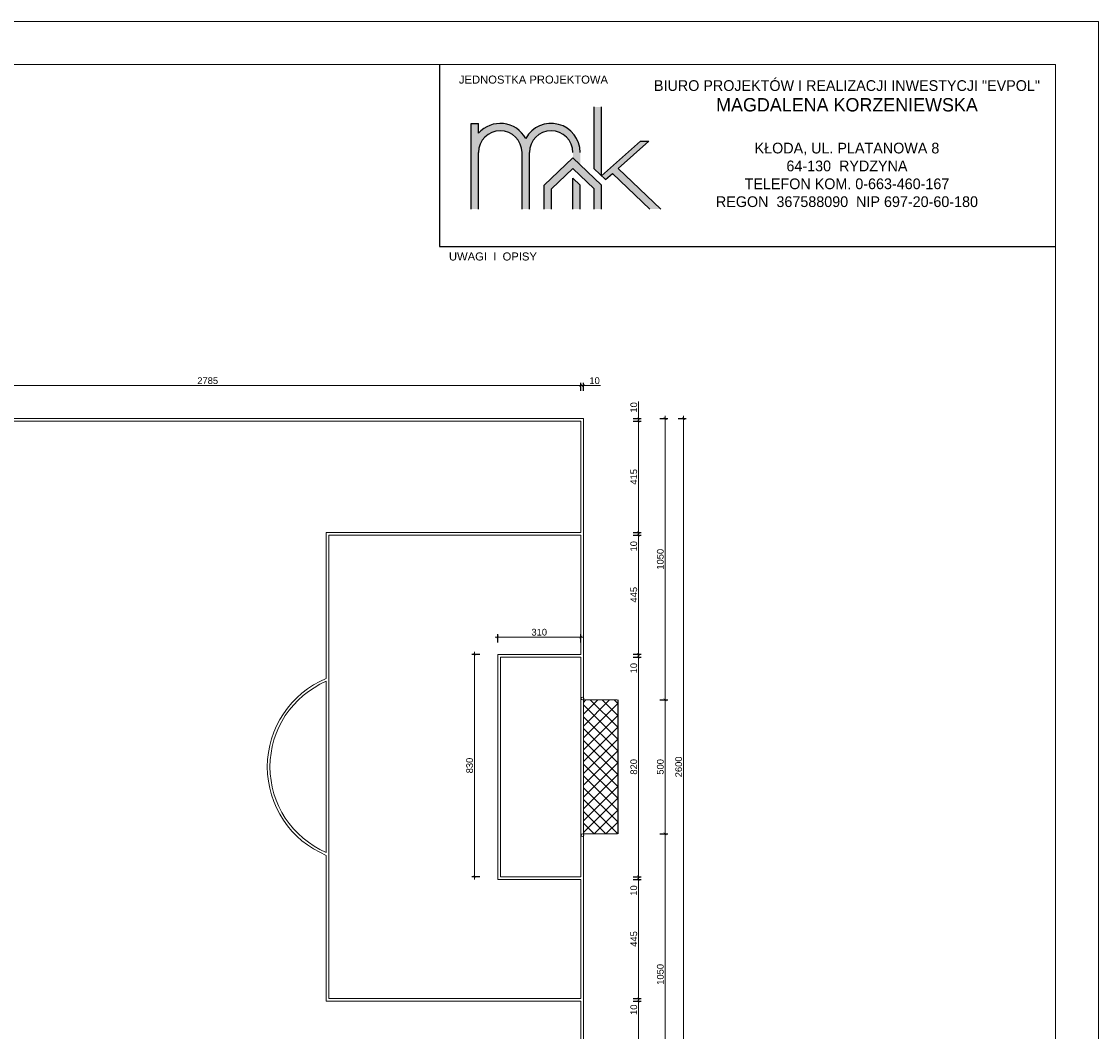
# Model space of a CAD drawing. Header units: millimetres. Extents: x 84430 to 404885, y 51857 to 208651.
# Tile 3 of 8: x 88810 to 92830, y 54027 to 57797. Entities that reach past the tile are written whole.
import ezdxf

# ---------------------------------------------------------------- set-up
doc = ezdxf.new("R2010")
doc.units = ezdxf.units.MM
doc.header["$LTSCALE"] = 100
for name, color, linetype in [('! OPISY', 4, 'Continuous'), ('1.Boisko do nogi', 96, 'Continuous'), ('6.Kosz', 152, 'Continuous'), ('Warstwa4', 4, 'Continuous'), ('Ściany', 1, 'Continuous')]:
    doc.layers.add(name, color=color, linetype=linetype)
doc.layers.add('Wentyl', color=4, linetype='Continuous', lineweight=18)
doc.styles.add('styl1', font='ARIAL.TTF', dxfattribs={"height": 25})
doc.styles.add('styl3', font='TIMES.TTF', dxfattribs={"height": 200})
doc.dimstyles.new('ISO-25$0', dxfattribs={"dimtxt": 10, "dimasz": 10, "dimexe": 5, "dimexo": 12, "dimgap": 2, "dimtad": 1, "dimdec": 0, "dimtxsty": 'Standard', "dimblk": 'ARCHTICK', "dimcen": 2.5, "dimdle": 5, "dimadec": 0, "dimazin": 0, "dimtfac": 1, "dimtdec": 0, "dimtmove": 0, "dimatfit": 3, "dimfxl": 1, "dimlwd": 0, "dimarcsym": 0})

# ---------------------------------------------------------------- blocks, each defined once
blk = doc.blocks.new('_ArchTick')
at = {"layer": 'Ściany', "color": 0, "const_width": 0.15}
blk.add_lwpolyline([(-0.5, -0.5), (0.5, 0.5)], dxfattribs=at)
blk = doc.blocks.new('*D438')
at = {"layer": '6.Kosz', "color": 1, "lineweight": -2}
for p, q in [((88112.4, 56418.1), (88112.4, 56448.1)), ((90897.4, 56418.1), (90897.4, 56448.1))]:
    blk.add_line(p, q, dxfattribs=at)
at = {"layer": '6.Kosz', "color": 1, "lineweight": 0}
blk.add_line((88102.4, 56438.1), (90907.4, 56438.1), dxfattribs=at)
at = {"layer": 'Defpoints', "color": 0}
for p in [(90897.4, 56438.1), (88112.4, 56304.4), (90897.4, 56304.4)]:
    blk.add_point(p, dxfattribs=at)
at = {"layer": '6.Kosz', "color": 1, "lineweight": 0, "xscale": 10, "yscale": 10, "zscale": 10, "rotation": 180}
blk.add_blockref('_ArchTick', (88112.4, 56438.1), dxfattribs=at)
at = {"layer": '6.Kosz', "color": 1, "lineweight": 0, "xscale": 10, "yscale": 10, "zscale": 10}
blk.add_blockref('_ArchTick', (90897.4, 56438.1), dxfattribs=at)
at = {"layer": '6.Kosz', "color": 4, "insert": (89504.9, 56455.9), "char_height": 25, "attachment_point": 5, "style": 'styl1'}
blk.add_mtext('2785', dxfattribs=at)
blk = doc.blocks.new('*D439')
at = {"layer": '6.Kosz', "color": 1, "lineweight": -2}
for p, q in [((90897.4, 56418.1), (90897.4, 56448.1)), ((90907.4, 56418.1), (90907.4, 56448.1))]:
    blk.add_line(p, q, dxfattribs=at)
at = {"layer": '6.Kosz', "color": 1, "lineweight": 0}
for p, q in [((90897.4, 56438.1), (90887.4, 56438.1)), ((90897.4, 56438.1), (90907.4, 56438.1)), ((90907.4, 56438.1), (90970.8, 56438.1))]:
    blk.add_line(p, q, dxfattribs=at)
at = {"layer": 'Defpoints', "color": 0}
for p in [(90907.4, 56438.1), (90897.4, 56304.4), (90907.4, 56304.4)]:
    blk.add_point(p, dxfattribs=at)
at = {"layer": '6.Kosz', "color": 1, "lineweight": 0, "xscale": 10, "yscale": 10, "zscale": 10}
blk.add_blockref('_ArchTick', (90897.4, 56438.1), dxfattribs=at)
at = {"layer": '6.Kosz', "color": 1, "lineweight": 0, "xscale": 10, "yscale": 10, "zscale": 10, "rotation": 180}
blk.add_blockref('_ArchTick', (90907.4, 56438.1), dxfattribs=at)
at = {"layer": '6.Kosz', "color": 4, "insert": (90949.1, 56455.9), "char_height": 25, "attachment_point": 5, "style": 'styl1'}
blk.add_mtext('10', dxfattribs=at)
blk = doc.blocks.new('*D447')
at = {"layer": '6.Kosz', "color": 1, "lineweight": 0}
blk.add_line((91280.7, 56324.4), (91280.7, 53704.4), dxfattribs=at)
at = {"layer": '6.Kosz', "color": 1, "lineweight": -2}
for p, q in [((91260.7, 56314.4), (91290.7, 56314.4)), ((91260.7, 53714.4), (91290.7, 53714.4))]:
    blk.add_line(p, q, dxfattribs=at)
at = {"layer": 'Defpoints', "color": 0}
for p in [(90907.4, 56314.4), (90907.4, 53714.4), (91280.7, 53714.4)]:
    blk.add_point(p, dxfattribs=at)
at = {"layer": '6.Kosz', "color": 1, "lineweight": 0, "xscale": 10, "yscale": 10, "zscale": 10}
for p, rotation in [((91280.7, 56314.4), 90), ((91280.7, 53714.4), 270)]:
    blk.add_blockref('_ArchTick', p, dxfattribs=dict(at, rotation=rotation))
at = {"layer": '6.Kosz', "color": 4, "insert": (91263, 55014.4), "char_height": 25, "attachment_point": 5, "rotation": 90, "style": 'styl1'}
blk.add_mtext('2600', dxfattribs=at)
blk = doc.blocks.new('*D448')
at = {"layer": '6.Kosz', "color": 1, "lineweight": 0}
blk.add_line((91212.1, 56324.4), (91212.1, 55254.4), dxfattribs=at)
at = {"layer": '6.Kosz', "color": 1, "lineweight": -2}
for p, q in [((91192.1, 56314.4), (91222.1, 56314.4)), ((91192.1, 55264.4), (91222.1, 55264.4))]:
    blk.add_line(p, q, dxfattribs=at)
at = {"layer": 'Defpoints', "color": 0}
for p in [(90975.6, 56314.4), (90975.6, 55264.4), (91212.1, 55264.4)]:
    blk.add_point(p, dxfattribs=at)
at = {"layer": '6.Kosz', "color": 1, "lineweight": 0, "xscale": 10, "yscale": 10, "zscale": 10}
for p, rotation in [((91212.1, 56314.4), 90), ((91212.1, 55264.4), 270)]:
    blk.add_blockref('_ArchTick', p, dxfattribs=dict(at, rotation=rotation))
at = {"layer": '6.Kosz', "color": 4, "insert": (91194.4, 55789.4), "char_height": 25, "attachment_point": 5, "rotation": 90, "style": 'styl1'}
blk.add_mtext('1050', dxfattribs=at)
blk = doc.blocks.new('*D449')
at = {"layer": '6.Kosz', "color": 1, "lineweight": -2}
for p, q in [((91192.1, 55264.4), (91222.1, 55264.4)), ((91192.1, 54764.4), (91222.1, 54764.4))]:
    blk.add_line(p, q, dxfattribs=at)
at = {"layer": '6.Kosz', "color": 1, "lineweight": 0}
blk.add_line((91212.1, 55274.4), (91212.1, 54754.4), dxfattribs=at)
at = {"layer": 'Defpoints', "color": 0}
for p in [(91103.6, 55264.4), (91101.6, 54764.4), (91212.1, 54764.4)]:
    blk.add_point(p, dxfattribs=at)
at = {"layer": '6.Kosz', "color": 1, "lineweight": 0, "xscale": 10, "yscale": 10, "zscale": 10}
for p, rotation in [((91212.1, 55264.4), 90), ((91212.1, 54764.4), 270)]:
    blk.add_blockref('_ArchTick', p, dxfattribs=dict(at, rotation=rotation))
at = {"layer": '6.Kosz', "color": 4, "insert": (91194.4, 55014.4), "char_height": 25, "attachment_point": 5, "rotation": 90, "style": 'styl1'}
blk.add_mtext('500', dxfattribs=at)
blk = doc.blocks.new('*D450')
at = {"layer": '6.Kosz', "color": 1, "lineweight": -2}
for p, q in [((91192.1, 54764.8), (91222.1, 54764.8)), ((91192.1, 53714.8), (91222.1, 53714.8))]:
    blk.add_line(p, q, dxfattribs=at)
at = {"layer": '6.Kosz', "color": 1, "lineweight": 0}
blk.add_line((91212.1, 54774.8), (91212.1, 53704.8), dxfattribs=at)
at = {"layer": 'Defpoints', "color": 0}
for p in [(91109.1, 54764.8), (90981.1, 53714.8), (91212.1, 53714.8)]:
    blk.add_point(p, dxfattribs=at)
at = {"layer": '6.Kosz', "color": 1, "lineweight": 0, "xscale": 10, "yscale": 10, "zscale": 10}
for p, rotation in [((91212.1, 54764.8), 90), ((91212.1, 53714.8), 270)]:
    blk.add_blockref('_ArchTick', p, dxfattribs=dict(at, rotation=rotation))
at = {"layer": '6.Kosz', "color": 4, "insert": (91194.4, 54239.8), "char_height": 25, "attachment_point": 5, "rotation": 90, "style": 'styl1'}
blk.add_mtext('1050', dxfattribs=at)
blk = doc.blocks.new('*D451')
at = {"layer": '6.Kosz', "color": 1, "lineweight": 0}
blk.add_line((90907.4, 55499.2), (90577.4, 55499.2), dxfattribs=at)
at = {"layer": '6.Kosz', "color": 1, "lineweight": -2}
for p, q in [((90587.4, 55479.2), (90587.4, 55509.2)), ((90897.4, 55479.2), (90897.4, 55509.2))]:
    blk.add_line(p, q, dxfattribs=at)
at = {"layer": 'Defpoints', "color": 0}
for p in [(90587.4, 55499.2), (90587.4, 55434.4), (90897.4, 55434.4)]:
    blk.add_point(p, dxfattribs=at)
at = {"layer": '6.Kosz', "color": 1, "lineweight": 0, "xscale": 10, "yscale": 10, "zscale": 10, "rotation": 180}
blk.add_blockref('_ArchTick', (90587.4, 55499.2), dxfattribs=at)
at = {"layer": '6.Kosz', "color": 1, "lineweight": 0, "xscale": 10, "yscale": 10, "zscale": 10}
blk.add_blockref('_ArchTick', (90897.4, 55499.2), dxfattribs=at)
at = {"layer": '6.Kosz', "color": 4, "insert": (90742.4, 55517), "char_height": 25, "attachment_point": 5, "style": 'styl1'}
blk.add_mtext('310', dxfattribs=at)
blk = doc.blocks.new('*D452')
at = {"layer": '6.Kosz', "color": 1, "lineweight": 0}
blk.add_line((90500.3, 55444.4), (90500.3, 54594.4), dxfattribs=at)
at = {"layer": '6.Kosz', "color": 1, "lineweight": -2}
for p, q in [((90520.3, 55434.4), (90490.3, 55434.4)), ((90520.3, 54604.4), (90490.3, 54604.4))]:
    blk.add_line(p, q, dxfattribs=at)
at = {"layer": 'Defpoints', "color": 0}
for p in [(90587.4, 55434.4), (90500.3, 54604.4), (90587.4, 54604.4)]:
    blk.add_point(p, dxfattribs=at)
at = {"layer": '6.Kosz', "color": 1, "lineweight": 0, "xscale": 10, "yscale": 10, "zscale": 10}
for p, rotation in [((90500.3, 55434.4), 90), ((90500.3, 54604.4), 270)]:
    blk.add_blockref('_ArchTick', p, dxfattribs=dict(at, rotation=rotation))
at = {"layer": '6.Kosz', "color": 4, "insert": (90482.5, 55019.4), "char_height": 25, "attachment_point": 5, "rotation": 90, "style": 'styl1'}
blk.add_mtext('830', dxfattribs=at)
blk = doc.blocks.new('*D453')
at = {"layer": '6.Kosz', "color": 1, "lineweight": -2}
for p, q in [((91093.3, 56304.5), (91123.3, 56304.5)), ((91093.3, 55889.5), (91123.3, 55889.5))]:
    blk.add_line(p, q, dxfattribs=at)
at = {"layer": '6.Kosz', "color": 1, "lineweight": 0}
blk.add_line((91113.3, 56314.5), (91113.3, 55879.5), dxfattribs=at)
at = {"layer": 'Defpoints', "color": 0}
for p in [(90999.1, 56304.5), (90999.1, 55889.5), (91113.3, 55889.5)]:
    blk.add_point(p, dxfattribs=at)
at = {"layer": '6.Kosz', "color": 1, "lineweight": 0, "xscale": 10, "yscale": 10, "zscale": 10}
for p, rotation in [((91113.3, 56304.5), 90), ((91113.3, 55889.5), 270)]:
    blk.add_blockref('_ArchTick', p, dxfattribs=dict(at, rotation=rotation))
at = {"layer": '6.Kosz', "color": 4, "insert": (91095.5, 56097), "char_height": 25, "attachment_point": 5, "rotation": 90, "style": 'styl1'}
blk.add_mtext('415', dxfattribs=at)
blk = doc.blocks.new('*D454')
at = {"layer": '6.Kosz', "color": 1, "lineweight": -2}
for p, q in [((91093.3, 55889.5), (91123.3, 55889.5)), ((91093.3, 55879.5), (91123.3, 55879.5))]:
    blk.add_line(p, q, dxfattribs=at)
at = {"layer": '6.Kosz', "color": 1, "lineweight": 0}
for p, q in [((91113.3, 55889.5), (91113.3, 55899.5)), ((91113.3, 55889.5), (91113.3, 55879.5)), ((91113.3, 55879.5), (91113.3, 55816.1))]:
    blk.add_line(p, q, dxfattribs=at)
at = {"layer": 'Defpoints', "color": 0}
for p in [(90999.1, 55889.5), (90999.1, 55879.5), (91113.3, 55879.5)]:
    blk.add_point(p, dxfattribs=at)
at = {"layer": '6.Kosz', "color": 1, "lineweight": 0, "xscale": 10, "yscale": 10, "zscale": 10}
for p, rotation in [((91113.3, 55889.5), 270), ((91113.3, 55879.5), 90)]:
    blk.add_blockref('_ArchTick', p, dxfattribs=dict(at, rotation=rotation))
at = {"layer": '6.Kosz', "color": 4, "insert": (91095.5, 55837.8), "char_height": 25, "attachment_point": 5, "rotation": 90, "style": 'styl1'}
blk.add_mtext('10', dxfattribs=at)
blk = doc.blocks.new('*D455')
at = {"layer": '6.Kosz', "color": 1, "lineweight": -2}
for p, q in [((91093.3, 55879.5), (91123.3, 55879.5)), ((91093.3, 55434.5), (91123.3, 55434.5))]:
    blk.add_line(p, q, dxfattribs=at)
at = {"layer": '6.Kosz', "color": 1, "lineweight": 0}
blk.add_line((91113.3, 55889.5), (91113.3, 55424.5), dxfattribs=at)
at = {"layer": 'Defpoints', "color": 0}
for p in [(90999.1, 55879.5), (90999.1, 55434.5), (91113.3, 55434.5)]:
    blk.add_point(p, dxfattribs=at)
at = {"layer": '6.Kosz', "color": 1, "lineweight": 0, "xscale": 10, "yscale": 10, "zscale": 10}
for p, rotation in [((91113.3, 55879.5), 90), ((91113.3, 55434.5), 270)]:
    blk.add_blockref('_ArchTick', p, dxfattribs=dict(at, rotation=rotation))
at = {"layer": '6.Kosz', "color": 4, "insert": (91095.6, 55657), "char_height": 25, "attachment_point": 5, "rotation": 90, "style": 'styl1'}
blk.add_mtext('445', dxfattribs=at)
blk = doc.blocks.new('*D456')
at = {"layer": '6.Kosz', "color": 1, "lineweight": -2}
for p, q in [((91093.3, 55424.5), (91123.3, 55424.5)), ((91093.3, 54604.5), (91123.3, 54604.5))]:
    blk.add_line(p, q, dxfattribs=at)
at = {"layer": '6.Kosz', "color": 1, "lineweight": 0}
blk.add_line((91113.3, 55434.5), (91113.3, 54594.5), dxfattribs=at)
at = {"layer": 'Defpoints', "color": 0}
for p in [(90999.1, 55424.5), (90999.1, 54604.5), (91113.3, 54604.5)]:
    blk.add_point(p, dxfattribs=at)
at = {"layer": '6.Kosz', "color": 1, "lineweight": 0, "xscale": 10, "yscale": 10, "zscale": 10}
for p, rotation in [((91113.3, 55424.5), 90), ((91113.3, 54604.5), 270)]:
    blk.add_blockref('_ArchTick', p, dxfattribs=dict(at, rotation=rotation))
at = {"layer": '6.Kosz', "color": 4, "insert": (91095.5, 55014.5), "char_height": 25, "attachment_point": 5, "rotation": 90, "style": 'styl1'}
blk.add_mtext('820', dxfattribs=at)
blk = doc.blocks.new('*D457')
at = {"layer": '6.Kosz', "color": 1, "lineweight": 0}
for p, q in [((91113.3, 55434.5), (91113.3, 55444.5)), ((91113.3, 55434.5), (91113.3, 55424.5)), ((91113.3, 55424.5), (91113.3, 55361.1))]:
    blk.add_line(p, q, dxfattribs=at)
at = {"layer": '6.Kosz', "color": 1, "lineweight": -2}
for p, q in [((91093.3, 55434.5), (91123.3, 55434.5)), ((91093.3, 55424.5), (91123.3, 55424.5))]:
    blk.add_line(p, q, dxfattribs=at)
at = {"layer": 'Defpoints', "color": 0}
for p in [(90999.1, 55434.5), (90999.1, 55424.5), (91113.3, 55424.5)]:
    blk.add_point(p, dxfattribs=at)
at = {"layer": '6.Kosz', "color": 1, "lineweight": 0, "xscale": 10, "yscale": 10, "zscale": 10}
for p, rotation in [((91113.3, 55434.5), 270), ((91113.3, 55424.5), 90)]:
    blk.add_blockref('_ArchTick', p, dxfattribs=dict(at, rotation=rotation))
at = {"layer": '6.Kosz', "color": 4, "insert": (91095.5, 55382.8), "char_height": 25, "attachment_point": 5, "rotation": 90, "style": 'styl1'}
blk.add_mtext('10', dxfattribs=at)
blk = doc.blocks.new('*D458')
at = {"layer": '6.Kosz', "color": 1, "lineweight": -2}
for p, q in [((91093.3, 54604.5), (91123.3, 54604.5)), ((91093.3, 54594.5), (91123.3, 54594.5))]:
    blk.add_line(p, q, dxfattribs=at)
at = {"layer": '6.Kosz', "color": 1, "lineweight": 0}
for p, q in [((91113.3, 54604.5), (91113.3, 54614.5)), ((91113.3, 54604.5), (91113.3, 54594.5)), ((91113.3, 54594.5), (91113.3, 54531.1))]:
    blk.add_line(p, q, dxfattribs=at)
at = {"layer": 'Defpoints', "color": 0}
for p in [(90999.1, 54604.5), (90999.1, 54594.5), (91113.3, 54594.5)]:
    blk.add_point(p, dxfattribs=at)
at = {"layer": '6.Kosz', "color": 1, "lineweight": 0, "xscale": 10, "yscale": 10, "zscale": 10}
for p, rotation in [((91113.3, 54604.5), 270), ((91113.3, 54594.5), 90)]:
    blk.add_blockref('_ArchTick', p, dxfattribs=dict(at, rotation=rotation))
at = {"layer": '6.Kosz', "color": 4, "insert": (91095.5, 54552.8), "char_height": 25, "attachment_point": 5, "rotation": 90, "style": 'styl1'}
blk.add_mtext('10', dxfattribs=at)
blk = doc.blocks.new('*D459')
at = {"layer": '6.Kosz', "color": 1, "lineweight": -2}
for p, q in [((91093.3, 54594.5), (91123.3, 54594.5)), ((91093.3, 54149.5), (91123.3, 54149.5))]:
    blk.add_line(p, q, dxfattribs=at)
at = {"layer": '6.Kosz', "color": 1, "lineweight": 0}
blk.add_line((91113.3, 54604.5), (91113.3, 54139.5), dxfattribs=at)
at = {"layer": 'Defpoints', "color": 0}
for p in [(90999.1, 54594.5), (90999.1, 54149.5), (91113.3, 54149.5)]:
    blk.add_point(p, dxfattribs=at)
at = {"layer": '6.Kosz', "color": 1, "lineweight": 0, "xscale": 10, "yscale": 10, "zscale": 10}
for p, rotation in [((91113.3, 54594.5), 90), ((91113.3, 54149.5), 270)]:
    blk.add_blockref('_ArchTick', p, dxfattribs=dict(at, rotation=rotation))
at = {"layer": '6.Kosz', "color": 4, "insert": (91095.6, 54372), "char_height": 25, "attachment_point": 5, "rotation": 90, "style": 'styl1'}
blk.add_mtext('445', dxfattribs=at)
blk = doc.blocks.new('*D460')
at = {"layer": '6.Kosz', "color": 1, "lineweight": -2}
for p, q in [((91093.3, 54149.5), (91123.3, 54149.5)), ((91093.3, 54139.5), (91123.3, 54139.5))]:
    blk.add_line(p, q, dxfattribs=at)
at = {"layer": '6.Kosz', "color": 1, "lineweight": 0}
for p, q in [((91113.3, 54159.5), (91113.3, 54139.5)), ((91113.3, 54139.5), (91113.3, 54086.1))]:
    blk.add_line(p, q, dxfattribs=at)
at = {"layer": 'Defpoints', "color": 0}
for p in [(90999.1, 54149.5), (90999.1, 54139.5), (91113.3, 54139.5)]:
    blk.add_point(p, dxfattribs=at)
at = {"layer": '6.Kosz', "color": 1, "lineweight": 0, "xscale": 10, "yscale": 10, "zscale": 10}
for p, rotation in [((91113.3, 54149.5), 90), ((91113.3, 54139.5), 270)]:
    blk.add_blockref('_ArchTick', p, dxfattribs=dict(at, rotation=rotation))
at = {"layer": '6.Kosz', "color": 4, "insert": (91095.5, 54107.8), "char_height": 25, "attachment_point": 5, "rotation": 90, "style": 'styl1'}
blk.add_mtext('10', dxfattribs=at)
blk = doc.blocks.new('*D461')
at = {"layer": '6.Kosz', "color": 1, "lineweight": 0}
blk.add_line((91113.3, 54149.5), (91113.3, 53714.5), dxfattribs=at)
at = {"layer": '6.Kosz', "color": 1, "lineweight": -2}
for p, q in [((91093.3, 54139.5), (91123.3, 54139.5)), ((91093.3, 53724.5), (91123.3, 53724.5))]:
    blk.add_line(p, q, dxfattribs=at)
at = {"layer": 'Defpoints', "color": 0}
for p in [(90999.1, 54139.5), (90999.1, 53724.5), (91113.3, 53724.5)]:
    blk.add_point(p, dxfattribs=at)
at = {"layer": '6.Kosz', "color": 1, "lineweight": 0, "xscale": 10, "yscale": 10, "zscale": 10}
for p, rotation in [((91113.3, 54139.5), 90), ((91113.3, 53724.5), 270)]:
    blk.add_blockref('_ArchTick', p, dxfattribs=dict(at, rotation=rotation))
at = {"layer": '6.Kosz', "color": 4, "insert": (91095.5, 53932), "char_height": 25, "attachment_point": 5, "rotation": 90, "style": 'styl1'}
blk.add_mtext('415', dxfattribs=at)
blk = doc.blocks.new('*D463')
at = {"layer": '6.Kosz', "color": 1, "lineweight": 0}
for p, q in [((91113.3, 56314.5), (91113.3, 56377.8)), ((91113.3, 56304.5), (91113.3, 56314.5)), ((91113.3, 56304.5), (91113.3, 56294.5))]:
    blk.add_line(p, q, dxfattribs=at)
at = {"layer": '6.Kosz', "color": 1, "lineweight": -2}
for p, q in [((91093.3, 56314.5), (91123.3, 56314.5)), ((91093.3, 56304.5), (91123.3, 56304.5))]:
    blk.add_line(p, q, dxfattribs=at)
at = {"layer": 'Defpoints', "color": 0}
for p in [(90897.4, 56314.5), (90897.4, 56304.5), (91113.3, 56314.5)]:
    blk.add_point(p, dxfattribs=at)
at = {"layer": '6.Kosz', "color": 1, "lineweight": 0, "xscale": 10, "yscale": 10, "zscale": 10}
for p, rotation in [((91113.3, 56314.5), 270), ((91113.3, 56304.5), 90)]:
    blk.add_blockref('_ArchTick', p, dxfattribs=dict(at, rotation=rotation))
at = {"layer": '6.Kosz', "color": 4, "insert": (91095.5, 56356.2), "char_height": 25, "attachment_point": 5, "rotation": 90, "style": 'styl1'}
blk.add_mtext('10', dxfattribs=at)

msp = doc.modelspace()

# ---------------------------------------------------------------- hatches: boundary and pattern name
h = msp.add_hatch(color=256)
h.paths.add_polyline_path([(90488.459, 57096.758), (90488.459, 57416.363), (90515.776, 57416.363), (90515.776, 57379.821, -0.51719898), (90691.884, 57360.533, -0.77390695), (90895.308, 57307.822), (90895.308, 57261.72), (90867.991, 57287.864), (90867.991, 57307.822, 1), (90705.542, 57307.822), (90705.542, 57096.758), (90678.225, 57096.758), (90678.225, 57307.822, 1), (90515.776, 57307.822), (90515.776, 57096.758)])
h.paths.add_polyline_path([(90990.336, 57206.827), (91015.931, 57229.595), (91154.727, 57096.758), (91196.121, 57096.758), (91037.384, 57248.678), (91151.607, 57350.286), (91120.206, 57350.286), (90975.209, 57221.304)])
h.paths.add_polyline_path([(90947.892, 57477.716), (90947.892, 57247.448), (90975.209, 57221.304), (90975.209, 57477.716)])
h.paths.add_polyline_path([(90867.991, 57096.758), (90867.991, 57212.194), (90895.308, 57186.05), (90895.308, 57096.758)])
h = msp.add_hatch(color=256)
h.paths.add_polyline_path([(90488.459, 57096.758), (90488.459, 57416.363), (90515.776, 57416.363), (90515.776, 57379.821, -0.51719898), (90691.884, 57360.533, -0.77390695), (90895.308, 57307.822), (90895.308, 57261.72), (90867.991, 57287.864), (90867.991, 57307.822, 1), (90705.542, 57307.822), (90705.542, 57096.758), (90678.225, 57096.758), (90678.225, 57307.822, 1), (90515.776, 57307.822), (90515.776, 57096.758)])
h.paths.add_polyline_path([(90990.336, 57206.827), (91015.931, 57229.595), (91154.727, 57096.758), (91196.121, 57096.758), (91037.384, 57248.678), (91151.607, 57350.286), (91120.206, 57350.286), (90975.209, 57221.304)])
h.paths.add_polyline_path([(90947.892, 57477.716), (90947.892, 57247.448), (90975.209, 57221.304), (90975.209, 57477.716)])
h.paths.add_polyline_path([(90867.991, 57096.758), (90867.991, 57212.194), (90895.308, 57186.05), (90895.308, 57096.758)])
h = msp.add_hatch(color=256)
h.paths.add_polyline_path([(90488.459, 57096.758), (90488.459, 57416.363), (90515.776, 57416.363), (90515.776, 57379.821, -0.51719898), (90691.884, 57360.533, -0.77390695), (90895.308, 57307.822), (90895.308, 57261.72), (90867.991, 57287.864), (90867.991, 57307.822, 1), (90705.542, 57307.822), (90705.542, 57096.758), (90678.225, 57096.758), (90678.225, 57307.822, 1), (90515.776, 57307.822), (90515.776, 57096.758)])
h.paths.add_polyline_path([(90990.336, 57206.827), (91015.931, 57229.595), (91154.727, 57096.758), (91196.121, 57096.758), (91037.384, 57248.678), (91151.607, 57350.286), (91120.206, 57350.286), (90975.209, 57221.304)])
h.paths.add_polyline_path([(90947.892, 57477.716), (90947.892, 57247.448), (90975.209, 57221.304), (90975.209, 57477.716)])
h.paths.add_polyline_path([(90867.991, 57096.758), (90867.991, 57212.194), (90895.308, 57186.05), (90895.308, 57096.758)])
h = msp.add_hatch(color=256)
h.paths.add_polyline_path([(90488.459, 57096.758), (90488.459, 57416.363), (90515.776, 57416.363), (90515.776, 57379.821, -0.51719898), (90691.884, 57360.533, -0.77390695), (90895.308, 57307.822), (90895.308, 57261.72), (90867.991, 57287.864), (90867.991, 57307.822, 1), (90705.542, 57307.822), (90705.542, 57096.758), (90678.225, 57096.758), (90678.225, 57307.822, 1), (90515.776, 57307.822), (90515.776, 57096.758)])
h.paths.add_polyline_path([(90990.336, 57206.827), (91015.931, 57229.595), (91154.727, 57096.758), (91196.121, 57096.758), (91037.384, 57248.678), (91151.607, 57350.286), (91120.206, 57350.286), (90975.209, 57221.304)])
h.paths.add_polyline_path([(90947.892, 57477.716), (90947.892, 57247.448), (90975.209, 57221.304), (90975.209, 57477.716)])
h.paths.add_polyline_path([(90867.991, 57096.758), (90867.991, 57212.194), (90895.308, 57186.05), (90895.308, 57096.758)])
msp.add_hatch(color=132).paths.add_polyline_path([(90760.773, 57096.758), (90760.773, 57185.25), (90867.991, 57287.864), (90895.308, 57261.72), (90975.209, 57185.25), (90975.209, 57096.758), (90947.892, 57096.758), (90947.892, 57171.778), (90867.991, 57248.248), (90788.089, 57171.778), (90788.089, 57096.758)])
msp.add_hatch(color=132).paths.add_polyline_path([(90760.773, 57096.758), (90760.773, 57185.25), (90867.991, 57287.864), (90895.308, 57261.72), (90975.209, 57185.25), (90975.209, 57096.758), (90947.892, 57096.758), (90947.892, 57171.778), (90867.991, 57248.248), (90788.089, 57171.778), (90788.089, 57096.758)])
msp.add_hatch(color=132).paths.add_polyline_path([(90760.773, 57096.758), (90760.773, 57185.25), (90867.991, 57287.864), (90895.308, 57261.72), (90975.209, 57185.25), (90975.209, 57096.758), (90947.892, 57096.758), (90947.892, 57171.778), (90867.991, 57248.248), (90788.089, 57171.778), (90788.089, 57096.758)])
msp.add_hatch(color=132).paths.add_polyline_path([(90760.773, 57096.758), (90760.773, 57185.25), (90867.991, 57287.864), (90895.308, 57261.72), (90975.209, 57185.25), (90975.209, 57096.758), (90947.892, 57096.758), (90947.892, 57171.778), (90867.991, 57248.248), (90788.089, 57171.778), (90788.089, 57096.758)])
at = {"linetype": 'Continuous', "lineweight": 18}
h = msp.add_hatch(dxfattribs=at)
h.set_pattern_fill('ANSI37', color=1, scale=250, style=2)
h.set_pattern_definition([(45, (91035.434, 54764.402), (-22.097, 22.097), []), (135, (91035.434, 54764.402), (-22.097, -22.097), [])])
h.paths.add_polyline_path([(90907.427, 54764.403), (90907.434, 55264.403), (91035.434, 55264.402), (91035.427, 54764.402)])

# ---------------------------------------------------------------- linework, layer by layer
for p, q in [((90947.892, 57247.448), (90947.892, 57477.716)), ((90947.892, 57247.448), (90947.892, 57477.716)), ((90947.892, 57247.448), (90947.892, 57477.716)), ((90947.892, 57247.448), (90947.892, 57477.716)), ((90975.209, 57221.304), (90975.209, 57477.716)), ((90975.209, 57221.304), (90975.209, 57477.716)), ((90975.209, 57221.304), (90975.209, 57477.716)), ((90975.209, 57221.304), (90975.209, 57477.716)), ((90488.459, 57096.758), (90488.459, 57416.363)), ((90488.459, 57416.363), (90515.776, 57416.363)), ((90488.459, 57096.758), (90488.459, 57416.363)), ((90488.459, 57416.363), (90515.776, 57416.363)), ((90488.459, 57416.363), (90515.776, 57416.363)), ((90488.459, 57096.758), (90488.459, 57416.363)), ((90488.459, 57416.363), (90515.776, 57416.363)), ((90488.459, 57096.758), (90488.459, 57416.363)), ((90515.776, 57379.821), (90515.776, 57416.363)), ((90515.776, 57379.821), (90515.776, 57416.363)), ((90515.776, 57379.821), (90515.776, 57416.363)), ((90515.776, 57379.821), (90515.776, 57416.363)), ((90975.209, 57221.304), (91120.206, 57350.286)), ((90975.209, 57221.304), (91120.206, 57350.286)), ((90975.209, 57221.304), (91120.206, 57350.286)), ((90975.209, 57221.304), (91120.206, 57350.286)), ((91037.384, 57248.678), (91151.607, 57350.286)), ((91037.384, 57248.678), (91151.607, 57350.286)), ((91037.384, 57248.678), (91151.607, 57350.286)), ((91037.384, 57248.678), (91151.607, 57350.286)), ((91120.206, 57350.286), (91151.607, 57350.286)), ((91120.206, 57350.286), (91151.607, 57350.286)), ((91120.206, 57350.286), (91151.607, 57350.286)), ((91120.206, 57350.286), (91151.607, 57350.286)), ((90515.776, 57096.758), (90515.776, 57307.822)), ((90515.776, 57096.758), (90515.776, 57307.822)), ((90515.776, 57096.758), (90515.776, 57307.822)), ((90515.776, 57096.758), (90515.776, 57307.822)), ((90678.225, 57096.758), (90678.225, 57307.822)), ((90678.225, 57096.758), (90678.225, 57307.822)), ((90678.225, 57096.758), (90678.225, 57307.822)), ((90678.225, 57096.758), (90678.225, 57307.822)), ((90705.542, 57096.758), (90705.542, 57307.822)), ((90705.542, 57096.758), (90705.542, 57307.822)), ((90705.542, 57096.758), (90705.542, 57307.822)), ((90705.542, 57096.758), (90705.542, 57307.822)), ((90947.892, 57247.448), (90990.336, 57206.827)), ((90947.892, 57247.448), (90990.336, 57206.827)), ((90947.892, 57247.448), (90990.336, 57206.827)), ((90947.892, 57247.448), (90990.336, 57206.827)), ((91037.384, 57248.678), (91196.121, 57096.758)), ((91037.384, 57248.678), (91196.121, 57096.758)), ((91037.384, 57248.678), (91196.121, 57096.758)), ((91037.384, 57248.678), (91196.121, 57096.758)), ((90867.991, 57096.758), (90867.991, 57212.194)), ((90867.991, 57212.194), (90895.308, 57186.05)), ((90867.991, 57096.758), (90867.991, 57212.194)), ((90867.991, 57212.194), (90895.308, 57186.05)), ((90867.991, 57212.194), (90895.308, 57186.05)), ((90867.991, 57096.758), (90867.991, 57212.194)), ((90867.991, 57212.194), (90895.308, 57186.05)), ((90867.991, 57096.758), (90867.991, 57212.194)), ((90990.336, 57206.827), (91015.931, 57229.595)), ((90990.336, 57206.827), (91015.931, 57229.595)), ((90990.336, 57206.827), (91015.931, 57229.595)), ((90990.336, 57206.827), (91015.931, 57229.595)), ((91015.931, 57229.595), (91154.727, 57096.758)), ((91015.931, 57229.595), (91154.727, 57096.758)), ((91015.931, 57229.595), (91154.727, 57096.758)), ((91015.931, 57229.595), (91154.727, 57096.758)), ((90895.308, 57096.758), (90895.308, 57186.05)), ((90895.308, 57096.758), (90895.308, 57186.05)), ((90895.308, 57096.758), (90895.308, 57186.05)), ((90895.308, 57096.758), (90895.308, 57186.05))]:
    msp.add_line(p, q)
at = {"color": 132}
for p, q in [((90867.991, 57287.864), (90760.773, 57185.25)), ((90867.991, 57287.864), (90760.773, 57185.25)), ((90867.991, 57287.864), (90760.773, 57185.25)), ((90867.991, 57287.864), (90760.773, 57185.25)), ((90867.991, 57287.864), (90975.209, 57185.25)), ((90867.991, 57287.864), (90975.209, 57185.25)), ((90867.991, 57287.864), (90975.209, 57185.25)), ((90867.991, 57287.864), (90975.209, 57185.25)), ((90867.991, 57248.248), (90788.089, 57171.778)), ((90867.991, 57248.248), (90788.089, 57171.778)), ((90867.991, 57248.248), (90788.089, 57171.778)), ((90867.991, 57248.248), (90788.089, 57171.778)), ((90867.991, 57248.248), (90947.892, 57171.778)), ((90867.991, 57248.248), (90947.892, 57171.778)), ((90867.991, 57248.248), (90947.892, 57171.778)), ((90867.991, 57248.248), (90947.892, 57171.778)), ((90760.773, 57096.758), (90760.773, 57185.25)), ((90760.773, 57096.758), (90760.773, 57185.25)), ((90760.773, 57096.758), (90760.773, 57185.25)), ((90760.773, 57096.758), (90760.773, 57185.25)), ((90788.089, 57096.758), (90788.089, 57171.778)), ((90788.089, 57096.758), (90788.089, 57171.778)), ((90788.089, 57096.758), (90788.089, 57171.778)), ((90788.089, 57096.758), (90788.089, 57171.778)), ((90947.892, 57096.758), (90947.892, 57171.778)), ((90947.892, 57096.758), (90947.892, 57171.778)), ((90947.892, 57096.758), (90947.892, 57171.778)), ((90947.892, 57096.758), (90947.892, 57171.778)), ((90975.209, 57096.758), (90975.209, 57185.25)), ((90975.209, 57096.758), (90975.209, 57185.25)), ((90975.209, 57096.758), (90975.209, 57185.25)), ((90975.209, 57096.758), (90975.209, 57185.25))]:
    msp.add_line(p, q, dxfattribs=at)
at = {"color": 1, "linetype": 'Continuous', "lineweight": 18}
for p, q in [((85307.447, 56314.474), (90907.447, 56314.403)), ((88112.447, 56304.439), (90897.447, 56304.403)), ((90897.447, 56304.403), (90897.442, 55889.403)), ((90907.447, 56314.403), (90907.414, 53714.403)), ((89947.442, 55889.415), (89947.435, 55344.749)), ((90897.442, 55889.403), (89947.442, 55889.415)), ((89957.442, 55879.415), (89957.42, 54149.415)), ((90897.442, 55879.403), (89957.442, 55879.415)), ((90897.442, 55879.403), (90897.436, 55434.403)), ((90897.442, 55879.403), (90897.436, 55434.403)), ((90587.425, 54594.407), (90587.436, 55434.407)), ((90897.436, 55434.403), (90587.436, 55434.407)), ((90597.436, 55424.407), (90597.425, 54604.407)), ((90597.425, 54604.407), (90597.436, 55424.407)), ((90897.436, 55424.403), (90597.436, 55424.407)), ((90897.436, 55424.403), (90597.436, 55424.407)), ((90897.436, 55424.403), (90897.425, 54604.403)), ((90897.436, 55424.403), (90897.425, 54604.403)), ((89947.435, 55333.884), (89947.427, 54694.947)), ((91033.417, 55264.402), (90907.434, 55264.403)), ((91033.417, 55264.402), (90907.434, 55264.403)), ((91035.434, 55264.402), (91035.427, 54764.402)), ((91033.41, 54764.402), (90907.427, 54764.403)), ((91033.41, 54764.402), (90907.427, 54764.403)), ((89947.426, 54684.082), (89947.419, 54139.415)), ((90897.425, 54594.403), (90587.425, 54594.407)), ((90897.425, 54604.403), (90597.425, 54604.407)), ((90897.425, 54594.403), (90897.42, 54149.403)), ((90897.42, 54149.403), (89957.42, 54149.415)), ((90897.419, 54139.403), (89947.419, 54139.415)), ((90897.419, 54139.403), (90897.414, 53724.403))]:
    msp.add_line(p, q, dxfattribs=at)
for centre in [(90903.779, 55269.403), (90903.779, 55269.403), (90903.772, 54759.403), (90903.772, 54759.403)]:
    msp.add_circle(centre, 5, dxfattribs=at)
for centre, radius, start, end in [((90597.001, 57307.822), 108.541, 29.053853, 138.445689), ((90597.001, 57307.822), 108.541, 29.053853, 138.445689), ((90597.001, 57307.822), 108.541, 29.053853, 138.445689), ((90597.001, 57307.822), 108.541, 29.053853, 138.445689), ((90786.766, 57307.822), 108.541, 0, 150.946147), ((90786.766, 57307.822), 108.541, 0, 150.946147), ((90786.766, 57307.822), 108.541, 0, 150.946147), ((90786.766, 57307.822), 108.541, 0, 150.946147), ((90597.001, 57307.822), 81.224, 0, 180), ((90597.001, 57307.822), 81.224, 0, 180), ((90597.001, 57307.822), 81.224, 0, 180), ((90597.001, 57307.822), 81.224, 0, 180), ((90786.766, 57307.822), 81.224, 0, 180), ((90786.766, 57307.822), 81.224, 0, 180), ((90786.766, 57307.822), 81.224, 0, 180), ((90786.766, 57307.822), 81.224, 0, 180)]:
    msp.add_arc(centre, radius, start, end)
for radius, start, end in [(358, 112.672497, 247.32605), (348, 113.36206, 246.636487)]:
    msp.add_arc((90085.431, 55014.414), radius, start, end, dxfattribs=at)
at = {"layer": '1.Boisko do nogi', "color": 1}
msp.add_line((91035.434, 55264.402), (91035.427, 54764.402), dxfattribs=at)
at = {"layer": 'Warstwa4'}
for p, q in [((90369.976, 57636.894), (90369.976, 56956.894)), ((90369.976, 57636.894), (90369.976, 56956.894)), ((90369.976, 57636.894), (90369.976, 56956.894)), ((90369.976, 57636.894), (90369.976, 56956.894)), ((90369.976, 56956.894), (92669.976, 56956.894)), ((90369.976, 56956.894), (92669.976, 56956.894)), ((90369.976, 56956.894), (92669.976, 56956.894)), ((90369.976, 56956.894), (92669.976, 56956.894)), ((90369.976, 56956.894), (92669.976, 56956.894)), ((90369.976, 56956.894), (92669.976, 56956.894))]:
    msp.add_line(p, q, dxfattribs=at)
at = {"layer": 'Wentyl'}
for points in [[(84429.976, 51856.681), (92829.976, 51856.681), (92829.976, 57796.681), (84429.976, 57796.681)], [(84889.976, 57636.681), (92669.976, 57636.681), (92669.976, 52016.681), (84889.976, 52016.681)]]:
    msp.add_lwpolyline(points, close=True, dxfattribs=at)

# ---------------------------------------------------------------- texts
at = {"layer": '! OPISY', "insert": (90442.609, 57594.963), "char_height": 30, "width": 940.9204, "attachment_point": 1, "style": 'styl3'}
msp.add_mtext('{\\fArial CE|b0|i0|c238|p34;JEDNOSTKA PROJEKTOWA}', dxfattribs=at)
msp.add_mtext('{\\fArial CE|b0|i0|c238|p34;JEDNOSTKA PROJEKTOWA}', dxfattribs=at)
msp.add_mtext('{\\fArial CE|b0|i0|c238|p34;JEDNOSTKA PROJEKTOWA}', dxfattribs=at)
msp.add_mtext('{\\fArial CE|b0|i0|c238|p34;JEDNOSTKA PROJEKTOWA}', dxfattribs=at)
at = {"layer": '! OPISY', "insert": (90894.226, 57577.656), "char_height": 50, "width": 1993.9074, "attachment_point": 1}
msp.add_mtext('\\pxqc;{\\fEras Light ITC|b0|i0|c0|p34;\\H0.8x;BIURO PROJEKTÓW I REALIZACJI INWESTYCJI "EVPOL"\\P\\fEras Medium ITC|b0|i0|c0|p34;\\H1.25x;MAGDALENA KORZENIEWSKA\\P\\fEras Light ITC|b1|i0|c0|p34;\\P\\fEras Light ITC|b0|i0|c0|p34;\\H0.8x;KŁODA, UL. PLATANOWA 8\\P64-130  RYDZYNA\\PTELEFON KOM. 0-663-460-167\\PREGON  367588090  NIP 697-20-60-180}', dxfattribs=at)
msp.add_mtext('\\pxqc;{\\fEras Light ITC|b0|i0|c0|p34;\\H0.8x;BIURO PROJEKTÓW I REALIZACJI INWESTYCJI "EVPOL"\\P\\fEras Medium ITC|b0|i0|c0|p34;\\H1.25x;MAGDALENA KORZENIEWSKA\\P\\fEras Light ITC|b1|i0|c0|p34;\\P\\fEras Light ITC|b0|i0|c0|p34;\\H0.8x;KŁODA, UL. PLATANOWA 8\\P64-130  RYDZYNA\\PTELEFON KOM. 0-663-460-167\\PREGON  367588090  NIP 697-20-60-180}', dxfattribs=at)
msp.add_mtext('\\pxqc;{\\fEras Light ITC|b0|i0|c0|p34;\\H0.8x;BIURO PROJEKTÓW I REALIZACJI INWESTYCJI "EVPOL"\\P\\fEras Medium ITC|b0|i0|c0|p34;\\H1.25x;MAGDALENA KORZENIEWSKA\\P\\fEras Light ITC|b1|i0|c0|p34;\\P\\fEras Light ITC|b0|i0|c0|p34;\\H0.8x;KŁODA, UL. PLATANOWA 8\\P64-130  RYDZYNA\\PTELEFON KOM. 0-663-460-167\\PREGON  367588090  NIP 697-20-60-180}', dxfattribs=at)
msp.add_mtext('\\pxqc;{\\fEras Light ITC|b0|i0|c0|p34;\\H0.8x;BIURO PROJEKTÓW I REALIZACJI INWESTYCJI "EVPOL"\\P\\fEras Medium ITC|b0|i0|c0|p34;\\H1.25x;MAGDALENA KORZENIEWSKA\\P\\fEras Light ITC|b1|i0|c0|p34;\\P\\fEras Light ITC|b0|i0|c0|p34;\\H0.8x;KŁODA, UL. PLATANOWA 8\\P64-130  RYDZYNA\\PTELEFON KOM. 0-663-460-167\\PREGON  367588090  NIP 697-20-60-180}', dxfattribs=at)
at = {"layer": 'Warstwa4', "insert": (90405.469, 56934.689), "char_height": 30, "width": 940.9204, "attachment_point": 1, "style": 'styl3'}
msp.add_mtext('{\\fArial|b0|i0|c238|p34;UWAGI  I  OPISY}', dxfattribs=at)

# ---------------------------------------------------------------- dimensions: what is measured, and where the dimension line sits
at = {"layer": '6.Kosz', "color": 1}
for base, p1, p2, picture, middle in [((90897.447, 56438.1), (88112.447, 56304.439), (90897.447, 56304.403), '*D438', (89504.947, 56455.864)), ((90907.447, 56438.1), (90897.447, 56304.403), (90907.447, 56304.403), '*D439', (90949.133, 56455.864)), ((90587.436, 55499.231), (90897.436, 55434.406), (90587.436, 55434.41), '*D451', (90742.436, 55517.004))]:
    dim = msp.add_linear_dim(base=base, p1=p1, p2=p2, dimstyle='ISO-25$0', override={"dimtxt": 25, "dimexe": 10, "dimexo": 10, "dimgap": 5, "dimtxsty": 'styl1', "dimdle": 10, "dimclrd": 1, "dimclre": 1, "dimclrt": 4, "dimldrblk": 'ArchTick', "dimfxl": 20, "dimfxlon": 1}, dxfattribs=at)
    dim.commit()
    dim.dimension.update_dxf_attribs({"geometry": picture, "text_midpoint": middle})
for base, p1, p2, picture, middle in [((91113.311, 56314.474), (90897.447, 56304.474), (90897.447, 56314.474), '*D463', (91095.547, 56356.161)), ((91280.743, 53714.403), (90907.447, 56314.403), (90907.414, 53714.403), '*D447', (91262.978, 55014.403)), ((91212.123, 55264.403), (90975.632, 56314.403), (90975.632, 55264.403), '*D448', (91194.358, 55789.403)), ((91113.311, 55889.474), (90999.105, 56304.474), (90999.105, 55889.474), '*D453', (91095.547, 56096.974)), ((91113.311, 55879.474), (90999.11, 55889.474), (90999.11, 55879.474), '*D454', (91095.547, 55837.788)), ((91113.311, 55434.474), (90999.11, 55879.474), (90999.11, 55434.474), '*D455', (91095.598, 55656.974)), ((90500.276, 54604.407), (90587.436, 55434.407), (90587.425, 54604.407), '*D452', (90482.503, 55019.407)), ((91113.311, 55424.474), (90999.116, 55434.474), (90999.116, 55424.474), '*D457', (91095.547, 55382.788)), ((91113.311, 54604.474), (90999.101, 55424.474), (90999.126, 54604.474), '*D456', (91095.547, 55014.474)), ((91212.123, 54764.402), (91103.619, 55264.402), (91101.596, 54764.402), '*D449', (91194.358, 55014.402)), ((91212.123, 53714.813), (91109.068, 54764.811), (90981.055, 53714.813), '*D450', (91194.358, 54239.812)), ((91113.311, 54594.474), (90999.126, 54604.474), (90999.126, 54594.474), '*D458', (91095.547, 54552.788)), ((91113.311, 54149.474), (90999.126, 54594.474), (90999.132, 54149.474), '*D459', (91095.598, 54371.974)), ((91113.311, 54139.474), (90999.132, 54149.474), (90999.132, 54139.474), '*D460', (91095.547, 54107.788)), ((91113.311, 53724.474), (90999.132, 54139.474), (90999.132, 53724.474), '*D461', (91095.547, 53931.974))]:
    dim = msp.add_linear_dim(base=base, p1=p1, p2=p2, angle=90, dimstyle='ISO-25$0', override={"dimtxt": 25, "dimexe": 10, "dimexo": 10, "dimgap": 5, "dimtxsty": 'styl1', "dimdle": 10, "dimclrd": 1, "dimclre": 1, "dimclrt": 4, "dimldrblk": 'ArchTick', "dimfxl": 20, "dimfxlon": 1}, dxfattribs=at)
    dim.commit()
    dim.dimension.update_dxf_attribs({"geometry": picture, "text_midpoint": middle})

doc.saveas('drawing.dxf')
